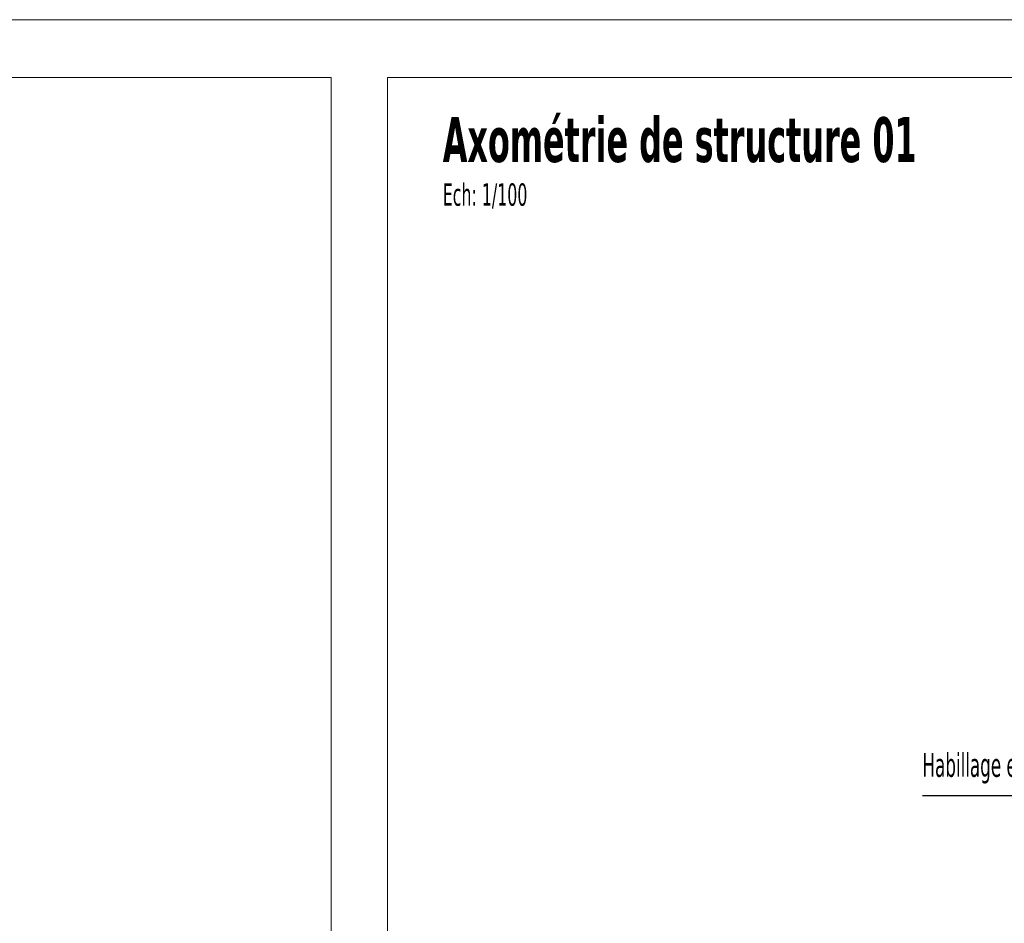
# Model space of a CAD drawing. Header units: millimetres. Extents: x 0 to 1517, y -116 to 725.
# Tile 175 of 256: x 633 to 737, y 630 to 725. Entities that reach past the tile are written whole.
import ezdxf

# ---------------------------------------------------------------- set-up
doc = ezdxf.new("R2010")
doc.units = ezdxf.units.MM
doc.layers.add('Ech.1_1', color=7, linetype='Continuous')
doc.layers.add('Ech.1_100', color=7, linetype='Continuous')
doc.styles.add('tahoma-', font='txt', dxfattribs={"height": 1})
doc.styles.add('tahoma-b', font='txt', dxfattribs={"height": 1})
doc.dimstyles.new('ISO-25', dxfattribs={"dimtxt": 2.5, "dimasz": 2.5, "dimexe": 1.25, "dimexo": 0.625, "dimtad": 1, "dimtxsty": 'Standard', "dimcen": 2.5, "dimadec": 0, "dimazin": 0, "dimtfac": 1, "dimtmove": 0, "dimatfit": 3, "dimfxl": 1, "dimarcsym": 0})

msp = doc.modelspace()

# ---------------------------------------------------------------- linework, layer by layer
at = {"layer": 'Ech.1_1', "color": 7, "linetype": 'Continuous', "lineweight": 5}
msp.add_lwpolyline([(327.72, -115.512), (1516.72, -115.512), (1516.72, 725.488), (327.72, 725.488), (327.72, -115.512)], close=True, dxfattribs=at)
at = {"layer": 'Ech.1_100', "color": 7, "linetype": 'Continuous', "lineweight": 5}
for points in [[(666.256, 464.855), (666.256, 719.38), (334.895, 719.38), (334.895, 464.855), (666.256, 464.855)], [(983.702, 464.855), (983.702, 719.38), (672.196, 719.38), (672.196, 464.855), (983.702, 464.855)]]:
    msp.add_lwpolyline(points, close=True, dxfattribs=at)

# ---------------------------------------------------------------- texts
at = {"layer": 'Ech.1_100', "linetype": 'Continuous', "insert": (728.703, 648.066), "char_height": 2.5, "attachment_point": 1, "style": 'tahoma-'}
msp.add_mtext('\\C36;\\fTahoma|b0|i0;\\W0.600000;Habillage en tasseau bois', dxfattribs=at)

# ---------------------------------------------------------------- leaders
at = {"layer": 'Ech.1_100', "color": 7, "linetype": 'Continuous', "lineweight": 5, "has_arrowhead": 0}
msp.add_leader([(760.928, 632.757), (750.693, 643.566), (728.703, 643.566)], dimstyle='ISO-25', dxfattribs=at)

# ---------------------------------------------------------------- next in the draw order: texts
at = {"layer": 'Ech.1_100', "color": 7, "linetype": 'Continuous', "attachment_point": 1, "bg_fill": 3, "box_fill_scale": 1.15, "bg_fill_color": 256, "bg_fill_true_color": 13158600, "bg_fill_transparency": 33554687}
for s, insert, char_height, style in [('\\A1;\\fTahoma|b1|i0;\\W0.600000;\\H4.751400;Axométrie de structure 01', (678.048, 715.214), 5, 'tahoma-b'), ('\\A1;\\fTahoma|b0|i0;\\W0.600000;\\H2.358900;Ech: 1/100', (678.048, 708.214), 2.5, 'tahoma-')]:
    msp.add_mtext(s, dxfattribs=dict(at, insert=insert, char_height=char_height, style=style))
at = {"layer": 'Ech.1_100', "color": 1, "linetype": 'Continuous', "insert": (594.712, 668.129), "char_height": 2.5, "attachment_point": 1, "rotation": 15.95156, "style": 'tahoma-', "bg_fill": 3, "box_fill_scale": 1.15, "bg_fill_color": 256, "bg_fill_true_color": 13158600, "bg_fill_transparency": 33554687}
msp.add_mtext('\\A1;\\fTahoma|b0|i0;\\W0.600000;\\H2.378700;Atelier Mécanique Véhicule  (M.V.)', dxfattribs=at)
at = {"layer": 'Ech.1_100', "color": 175, "linetype": 'Continuous', "insert": (614.292, 650.895), "char_height": 2.5, "attachment_point": 1, "rotation": 325.62253, "style": 'tahoma-', "bg_fill": 3, "box_fill_scale": 1.15, "bg_fill_color": 256, "bg_fill_true_color": 13158600, "bg_fill_transparency": 33554687}
msp.add_mtext('\\A1;\\fTahoma|b0|i0;\\W0.600000;\\H2.373500;Gouttière pendante G300', dxfattribs=at)

doc.saveas('drawing.dxf')
